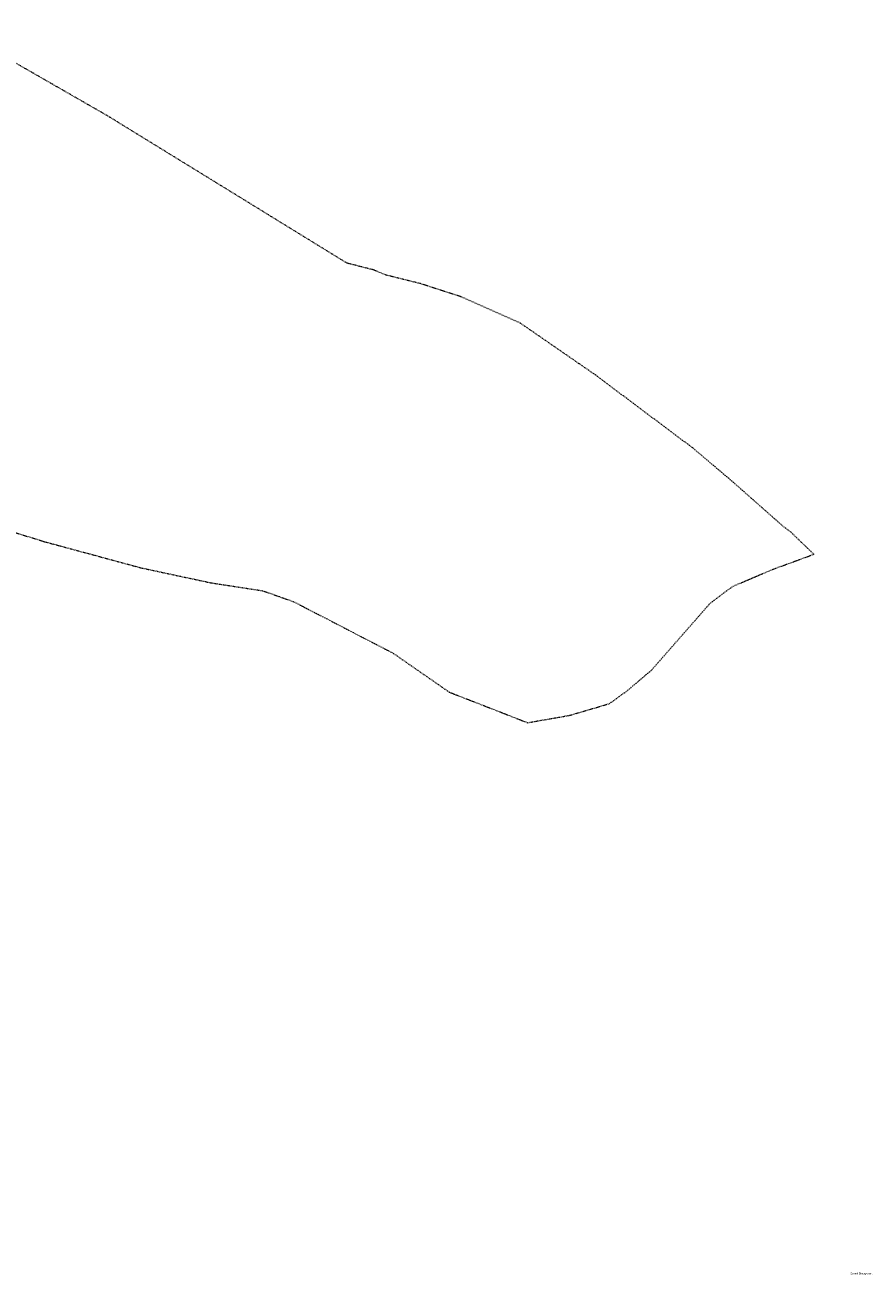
# Model space of a CAD drawing. Header units: metres. Extents: x 6524698 to 6533081, y 5883213 to 5896811.
# Tile 27 of 167: x 6530139 to 6530911, y 5885544 to 5886685. Entities that reach past the tile are written whole.
import ezdxf

# ---------------------------------------------------------------- set-up
doc = ezdxf.new("R2010")
doc.units = ezdxf.units.M
doc.header["$MEASUREMENT"] = 0
doc.linetypes.add('mapa zasadnicza$0$egug-500', pattern=[1, 0.5, -0.5])
doc.layers.add('mapa zasadnicza$0$208-opis obrębu', color=7, linetype='Continuous')
doc.layers.add('mapa zasadnicza$0$218-kontur użytku gruntowego', color=7, linetype='Continuous')
doc.styles.add('mapa zasadnicza$0$STANDARD', font='Working1250', dxfattribs={"width": 0.75})

msp = doc.modelspace()

# ---------------------------------------------------------------- linework, layer by layer
at = {"layer": 'mapa zasadnicza$0$218-kontur użytku gruntowego', "color": 3, "linetype": 'mapa zasadnicza$0$egug-500', "lineweight": 18, "flags": 128}
for points in [[(6530214.38, 5886602.13), (6530069.5, 5886685.35)], [(6530311.58, 5886542.31), (6530214.38, 5886602.13)], [(6530432.55, 5886467.86), (6530311.58, 5886542.31)], [(6530456.72, 5886461.72), (6530432.55, 5886467.86)], [(6530467.76, 5886457.08), (6530456.72, 5886461.72)], [(6530499.59, 5886449.18), (6530467.76, 5886457.08)], [(6530537.09, 5886436.99), (6530499.59, 5886449.18)], [(6530590.77, 5886413.19), (6530537.09, 5886436.99)], [(6530659.29, 5886365.89), (6530590.77, 5886413.19)], [(6530748.22, 5886299.2), (6530659.29, 5886365.89)], [(6530784.45, 5886268.55), (6530748.22, 5886299.2)], [(6530831.64, 5886226.86), (6530784.45, 5886268.55)], [(6530118.7, 5886225.33), (6530155.39, 5886213.84)], [(6530837.53, 5886222.57), (6530831.64, 5886226.86)], [(6530858.88, 5886202.07), (6530837.53, 5886222.57)], [(6530155.39, 5886213.84), (6530167.88, 5886210.46)], [(6530167.88, 5886210.46), (6530195.66, 5886202.94)], [(6530195.66, 5886202.94), (6530223.8, 5886195.32)], [(6530223.8, 5886195.32), (6530244.95, 5886189.59)], [(6530821.14, 5886188.28), (6530858.88, 5886202.07)], [(6530244.95, 5886189.59), (6530251.1, 5886188.28)], [(6530251.1, 5886188.28), (6530278.34, 5886182.46)], [(6530784.79, 5886172.8), (6530821.14, 5886188.28)], [(6530278.34, 5886182.46), (6530301.09, 5886177.59)], [(6530301.09, 5886177.59), (6530309.24, 5886175.85)], [(6530309.24, 5886175.85), (6530324.67, 5886173.5)], [(6530324.67, 5886173.5), (6530348.57, 5886169.86)], [(6530763.95, 5886157.17), (6530784.79, 5886172.8)], [(6530348.57, 5886169.86), (6530355.36, 5886168.83)], [(6530355.36, 5886168.83), (6530370.83, 5886163.37)], [(6530370.83, 5886163.37), (6530383.97, 5886158.73)], [(6530383.97, 5886158.73), (6530392.94, 5886154.08)], [(6530392.94, 5886154.08), (6530414.38, 5886142.98)], [(6530710.5, 5886096.19), (6530763.95, 5886157.17)], [(6530414.38, 5886142.98), (6530437.59, 5886130.96)], [(6530437.59, 5886130.96), (6530472.76, 5886112.74)], [(6530472.76, 5886112.74), (6530474.52, 5886111.83)], [(6530474.52, 5886111.83), (6530525.83, 5886076.23)], [(6530688.27, 5886077.33), (6530710.5, 5886096.19)], [(6530525.83, 5886076.23), (6530597.44, 5886048.3)], [(6530672.27, 5886065.74), (6530688.27, 5886077.33)], [(6530636.06, 5886055.05), (6530672.27, 5886065.74)], [(6530597.44, 5886048.3), (6530636.06, 5886055.05)]]:
    msp.add_lwpolyline(points, dxfattribs=at)

# ---------------------------------------------------------------- texts
at = {"layer": 'mapa zasadnicza$0$208-opis obrębu', "color": 7, "linetype": 'Continuous', "lineweight": 35, "style": 'mapa zasadnicza$0$STANDARD', "width": 0.79}
msp.add_text('Zamek Bierzgłowski', height=1.75, dxfattribs=at).set_placement((6530892.22, 5885544.59))

doc.saveas('drawing.dxf')
